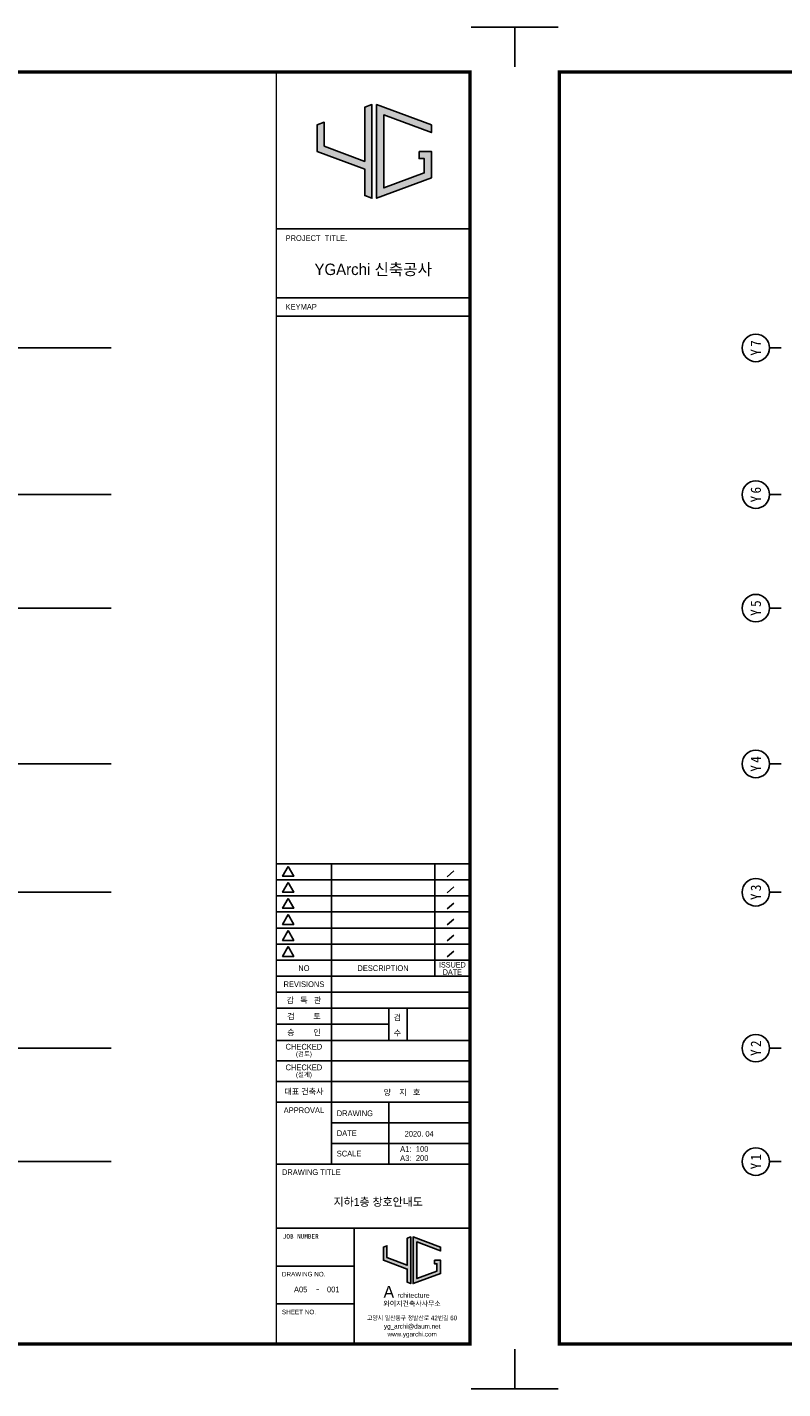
# Model space of a CAD drawing. Header units: millimetres. Extents: x 3445018 to 4174071, y -6064565 to -5122887.
# Tile 73 of 192: x 3732292 to 3765275, y -5560604 to -5501204. Entities that reach past the tile are written whole.
import ezdxf
from ezdxf.enums import TextEntityAlignment as Align

# ---------------------------------------------------------------- set-up
doc = ezdxf.new("R2010")
doc.units = ezdxf.units.MM
doc.header["$MEASUREMENT"] = 0
doc.linetypes.add('CEN', pattern=[66, 60, -2, 2, -2])
doc.layers.get('0').update_dxf_attribs({"linetype": 'CONTINUOUS'})
for name, color, linetype in [('0-TEX(타이틀)', 2, 'CONTINUOUS'), ('3', 3, 'CONTINUOUS'), ('A_GE_FORM', 7, 'CONTINUOUS'), ('A_GE_TEXT', 3, 'CONTINUOUS'), ('CEN', 13, 'CEN'), ('DI', 1, 'CONTINUOUS')]:
    doc.layers.add(name, color=color, linetype=linetype)
doc.styles.add('GHS', font='txt')
doc.styles.add('굴림', font='txt')
doc.styles.add('나눔고딕', font='txt')
doc.styles.add('돋움', font='txt')
doc.styles.add('돋움체', font='txt')
doc.styles.add('스타일1', font='HYWULM.TTF')

# ---------------------------------------------------------------- blocks, each defined once
blk = doc.blocks.new('werwwerw')
at = {"true_color": 0xf50000}
h = blk.add_hatch(color=1, dxfattribs=at)
h.dxf.hatch_style = 1
h.paths.add_polyline_path([(1770.34, 1804.71), (1770.34, 1809.72), (1768.84, 1809.16), (1768.84, 1803.61), (1778.84, 1799.9), (1778.84, 1794.35), (1780.34, 1793.79), (1780.34, 1813.42), (1778.84, 1812.87), (1778.84, 1801.5)])
h.paths.add_polyline_path([(1782.84, 1811.27), (1792.84, 1807.56), (1792.84, 1809.16), (1781.34, 1813.42), (1781.34, 1793.79), (1792.84, 1798.05), (1792.84, 1803.61), (1790.24, 1803.61), (1790.24, 1802.11), (1791.34, 1802.11), (1791.34, 1799.09), (1782.84, 1795.95)])
at = {"color": 1, "true_color": 0xf50000}
for points in [[(1770.34, 1809.72), (1768.84, 1809.16), (1768.84, 1803.61), (1778.84, 1799.9), (1778.84, 1794.35), (1780.34, 1793.79), (1780.34, 1813.42), (1778.84, 1812.87), (1778.84, 1801.5), (1770.34, 1804.71), (1770.34, 1809.72), (1768.84, 1809.16)], [(1790.24, 1803.61), (1792.84, 1803.61), (1792.84, 1798.05), (1781.34, 1793.79), (1781.34, 1813.42), (1792.84, 1809.16), (1792.84, 1807.56), (1782.84, 1811.27), (1782.84, 1795.95), (1791.34, 1799.09), (1791.34, 1802.11), (1790.24, 1802.11), (1790.24, 1802.11), (1790.24, 1803.61)]]:
    blk.add_lwpolyline(points, dxfattribs=at)
at = {"color": 1, "true_color": 0xf50000, "insert": (1768.9, 1792.85), "char_height": 5, "attachment_point": 1}
blk.add_mtext_dynamic_manual_height_columns('{\\fBroadway|b0|i0|c0|p82;A}', width=3.0726, gutter_width=12.5, heights=[0], dxfattribs=at)
at = {"insert": (1774.73, 1789.95), "char_height": 2.1, "attachment_point": 1}
blk.add_mtext_dynamic_manual_height_columns('{\\fBroadway|b0|i0|c0|p82;rchitecture}', width=17.5999, gutter_width=12.5, heights=[0], dxfattribs=at)
blk = doc.blocks.new('sheet _서영')
at = {"true_color": 0xf50000}
h = blk.add_hatch(color=1, dxfattribs=at)
h.dxf.hatch_style = 1
h.paths.add_polyline_path([(-361932.13, -1058516.3), (-361932.13, -1058505.89), (-361935.25, -1058507.04), (-361935.25, -1058518.6), (-361914.45, -1058526.3), (-361914.45, -1058537.86), (-361911.33, -1058539.01), (-361911.33, -1058498.18), (-361914.45, -1058499.34), (-361914.45, -1058522.97)])
h.paths.add_polyline_path([(-361906.13, -1058502.67), (-361885.33, -1058510.37), (-361885.33, -1058507.04), (-361909.25, -1058498.18), (-361909.25, -1058539.01), (-361885.33, -1058530.15), (-361885.33, -1058518.6), (-361890.73, -1058518.6), (-361890.73, -1058521.72), (-361888.45, -1058521.72), (-361888.45, -1058527.98), (-361906.13, -1058534.53)])
at = {"color": 1, "true_color": 0xf50000}
for points in [[(-361932.13, -1058505.89), (-361935.25, -1058507.04), (-361935.25, -1058518.6), (-361914.45, -1058526.3), (-361914.45, -1058537.86), (-361911.33, -1058539.01), (-361911.33, -1058498.18), (-361914.45, -1058499.34), (-361914.45, -1058522.97), (-361932.13, -1058516.3), (-361932.13, -1058505.89), (-361935.25, -1058507.04)], [(-361890.73, -1058518.6), (-361885.33, -1058518.6), (-361885.33, -1058530.15), (-361909.25, -1058539.01), (-361909.25, -1058498.18), (-361885.33, -1058507.04), (-361885.33, -1058510.37), (-361906.13, -1058502.67), (-361906.13, -1058534.53), (-361888.45, -1058527.98), (-361888.45, -1058521.72), (-361890.73, -1058521.72), (-361890.73, -1058521.72), (-361890.73, -1058518.6)]]:
    blk.add_lwpolyline(points, dxfattribs=at)
at = {"layer": 'A_GE_FORM'}
for p, q in [((-362689.99, -1058464.44), (-362689.99, -1058481.68)), ((-362689.99, -1058464.44), (-362689.99, -1058481.68)), ((-362689.99, -1058464.44), (-362670.99, -1058464.44)), ((-361848.99, -1058464.44), (-361867.99, -1058464.44)), ((-361848.99, -1058464.44), (-361848.99, -1058481.68)), ((-362689.99, -1059041.18), (-362689.99, -1059058.43)), ((-362689.99, -1059041.18), (-362689.99, -1059058.43)), ((-361848.99, -1059041.18), (-361848.99, -1059058.43)), ((-362689.99, -1059058.43), (-362670.99, -1059058.43)), ((-361848.99, -1059058.43), (-361867.99, -1059058.43))]:
    blk.add_line(p, q, dxfattribs=at)
at = {"layer": 'A_GE_FORM', "color": 161}
for p, q in [((-361952.99, -1058552.43), (-361868.99, -1058552.43)), ((-361952.99, -1058582.43), (-361868.99, -1058582.43)), ((-361952.99, -1058590.43), (-361868.99, -1058590.43)), ((-361952.99, -1058829.43), (-361868.89, -1058829.43)), ((-361928.99, -1058960.43), (-361928.99, -1058829.43)), ((-361883.91, -1058878.43), (-361883.91, -1058829.43)), ((-361875.5, -1058832.51), (-361878.46, -1058835.03)), ((-361952.99, -1058836.43), (-361868.89, -1058836.43)), ((-361875.5, -1058839.51), (-361878.46, -1058842.03)), ((-361952.99, -1058843.43), (-361868.89, -1058843.43)), ((-361875.5, -1058846.51), (-361878.46, -1058849.03)), ((-361952.99, -1058850.43), (-361868.89, -1058850.43)), ((-361952.99, -1058857.43), (-361868.89, -1058857.43)), ((-361875.5, -1058853.51), (-361878.46, -1058856.03)), ((-361875.5, -1058860.51), (-361878.46, -1058863.03)), ((-361952.99, -1058864.43), (-361868.89, -1058864.43)), ((-361875.5, -1058867.51), (-361878.46, -1058870.03)), ((-361952.99, -1058871.43), (-361868.89, -1058871.43)), ((-361952.99, -1058878.43), (-361868.49, -1058878.43)), ((-361952.99, -1058885.43), (-361868.49, -1058885.43)), ((-361952.99, -1058892.43), (-361868.49, -1058892.43)), ((-361903.99, -1058906.43), (-361903.99, -1058892.43)), ((-361895.99, -1058906.43), (-361895.99, -1058892.43)), ((-361952.99, -1058899.43), (-361903.99, -1058899.43)), ((-361952.99, -1058906.43), (-361868.49, -1058906.43)), ((-361952.99, -1058915.43), (-361868.49, -1058915.43)), ((-361952.99, -1058924.43), (-361868.49, -1058924.43)), ((-361952.99, -1058933.43), (-361868.49, -1058933.43)), ((-361903.99, -1058960.43), (-361903.99, -1058933.43)), ((-361928.99, -1058942.43), (-361868.49, -1058942.43)), ((-361928.99, -1058951.43), (-361868.49, -1058951.43)), ((-361952.99, -1058960.43), (-361868.49, -1058960.43)), ((-361952.99, -1058988.43), (-361868.49, -1058988.43)), ((-361918.99, -1059038.93), (-361918.99, -1058988.43)), ((-361952.99, -1059004.93), (-361918.99, -1059004.93)), ((-361952.99, -1059021.43), (-361918.99, -1059021.43))]:
    blk.add_line(p, q, dxfattribs=at)
at = {"layer": 'A_GE_FORM', "const_width": 1.5}
blk.add_lwpolyline([(-361868.49, -1059038.93), (-362670.49, -1059038.93), (-362670.49, -1058483.93), (-361868.49, -1058483.93)], close=True, dxfattribs=at)
at = {"layer": 'A_GE_FORM', "const_width": 0.6}
blk.add_lwpolyline([(-361952.99, -1059038.93), (-361952.99, -1058483.93)], dxfattribs=at)
at = {"layer": 'A_GE_FORM', "color": 7}
for points in [[(-361947.88, -1058830.55), (-361950.34, -1058834.82), (-361945.41, -1058834.82)], [(-361947.88, -1058837.55), (-361950.34, -1058841.82), (-361945.41, -1058841.82)], [(-361947.88, -1058844.55), (-361950.34, -1058848.82), (-361945.41, -1058848.82)], [(-361947.88, -1058851.55), (-361950.34, -1058855.82), (-361945.41, -1058855.82)], [(-361947.88, -1058858.55), (-361950.34, -1058862.82), (-361945.41, -1058862.82)], [(-361947.88, -1058865.55), (-361950.34, -1058869.82), (-361945.41, -1058869.82)]]:
    blk.add_lwpolyline(points, close=True, dxfattribs=at)
at = {"xscale": 1.04, "yscale": 1.04, "zscale": 1.04}
blk.add_blockref('werwwerw', (-363745.9, -1060878.12), dxfattribs=at)
at = {"insert": (-361906.28, -1059020.17), "char_height": 2.16, "attachment_point": 1, "line_spacing_factor": 0.9, "style": '스타일1'}
blk.add_mtext_dynamic_manual_height_columns('{\\f이사만루체 Medium|b0|i0|c129|p2;와이지건축사사무소}', width=30.417, gutter_width=10, heights=[0], dxfattribs=at)
at = {"layer": 'A_GE_TEXT'}
for s, height, style, p in [('PROJECT  TITLE.', 2.5, '돋움', (-361948.99, -1058556.43)), ('KEYMAP', 2.5, '돋움', (-361948.99, -1058586.43)), ('DRAWING', 2.5, '돋움', (-361926.65, -1058938.25)), ('DATE', 2.5, '돋움', (-361926.65, -1058946.92)), ('A1:', 2.5, '돋움', (-361898.99, -1058953.83)), ('SCALE', 2.5, '돋움', (-361926.65, -1058955.83)), ('A3:', 2.5, '돋움', (-361898.99, -1058957.83)), ('DRAWING TITLE', 2.5, '돋움', (-361950.58, -1058963.93)), ('JOB NUMBER', 2, '나눔고딕', (-361950.2, -1058991.93)), ('DRAWING NO.', 2, '돋움', (-361950.59, -1059008.43)), ('SHEET NO.', 2, '돋움', (-361950.59, -1059024.93))]:
    blk.add_text(s, height=height, dxfattribs=dict(at, style=style)).set_placement(p, align=Align.MIDDLE_LEFT)
for s, height, style, p in [('YGArchi 신축공사', 5, '굴림', (-361910.74, -1058570.06)), ('NO', 2.5, '돋움', (-361940.99, -1058874.93)), ('DESCRIPTION', 2.5, '돋움', (-361906.45, -1058874.93)), ('ISSUED', 2.4, '돋움', (-361876.2, -1058873.45)), ('DATE', 2.4, '돋움', (-361876.2, -1058876.65)), ('REVISIONS', 2.5, '돋움', (-361940.99, -1058881.93)), ('감   독   관', 2.5, '돋움', (-361940.99, -1058888.93)), ('검         토', 2.5, '돋움', (-361940.99, -1058895.93)), ('승         인', 2.5, '돋움', (-361940.99, -1058902.93)), ('CHECKED', 2.5, '돋움', (-361940.99, -1058909.21)), ('(검토)', 2, '돋움', (-361940.99, -1058912.39)), ('CHECKED', 2.5, '돋움', (-361940.99, -1058918.21)), ('(설계)', 2, '돋움', (-361940.99, -1058921.39)), ('대표 건축사', 2.5, '돋움', (-361940.99, -1058928.78)), ('APPROVAL', 2.5, '돋움', (-361940.99, -1058936.93)), ('-', 2.5, '나눔고딕', (-361934.99, -1059014.93))]:
    blk.add_text(s, height=height, dxfattribs=dict(at, style=style)).set_placement(p, align=Align.MIDDLE_CENTER)
at = {"layer": 'A_GE_TEXT', "style": '돋움'}
for s, p in [('검', (-361901.77, -1058897.75)), ('수', (-361901.77, -1058904.47))]:
    blk.add_text(s, height=2.5, dxfattribs=at).set_placement(p)
at = {"layer": 'A_GE_TEXT', "style": '돋움', "width": 0.9}
for s, p in [('고양시 일산동구 정발산로 42번길 60', (-361893.74, -1059027.54)), ('yg_archi@daum.net', (-361893.74, -1059031.18)), ('www.ygarchi.com', (-361893.74, -1059034.62))]:
    blk.add_text(s, height=2, dxfattribs=at).set_placement(p, align=Align.MIDDLE_CENTER)
blk = doc.blocks.new('CCS111')
blk.add_line((0, 8), (0, 3))
blk.add_circle((0, 14), 6)
at = {"color": 3, "style": 'GHS'}
for tag, p in [('X', (-2.45, 14.02)), ('1', (1.44, 14.02))]:
    blk.add_attdef(tag, text='', height=4.5, dxfattribs=at).set_placement(p, align=Align.MIDDLE_CENTER)

msp = doc.modelspace()

# ---------------------------------------------------------------- linework, layer by layer
at = {"layer": 'CEN'}
for p, q in [((3685098.874, -5515195.309), (3735957.54, -5515195.309)), ((3685098.874, -5521595.309), (3735957.54, -5521595.309)), ((3685098.874, -5526545.309), (3735957.54, -5526545.309)), ((3685098.874, -5533345.309), (3735957.54, -5533345.309)), ((3685098.874, -5538945.309), (3735957.54, -5538945.309)), ((3685098.874, -5545745.309), (3735957.54, -5545745.309)), ((3685098.874, -5550695.309), (3735957.54, -5550695.309))]:
    msp.add_line(p, q, dxfattribs=at)

# ---------------------------------------------------------------- block references
at = {"layer": '3', "xscale": 100, "yscale": 100, "zscale": 100}
for p in [(39938470.4, 100345239.336), (40022570.4, 100345239.336)]:
    msp.add_blockref('sheet _서영', p, dxfattribs=at)
at = {"layer": 'DI'}
ref = msp.add_blockref('CCS111', (3765498.874, -5515195.309), dxfattribs=dict(at, xscale=100, yscale=100, zscale=100, rotation=90))
ref.add_attrib('1', '7', dxfattribs={"layer": '0', "color": 3, "height": 450, "rotation": 90, "style": '돋움체'}).set_placement((3764098.079, -5515001.559), align=Align.MIDDLE_CENTER)
ref.add_attrib('X', 'Y', dxfattribs={"layer": '0', "color": 3, "height": 450, "rotation": 90, "style": '돋움체'}).set_placement((3764097.083, -5515390.514), align=Align.MIDDLE_CENTER)
ref = msp.add_blockref('CCS111', (3765498.874, -5521595.309), dxfattribs=dict(at, xscale=100, yscale=100, zscale=100, rotation=90))
ref.add_attrib('1', '6', dxfattribs={"layer": '0', "color": 3, "height": 450, "rotation": 90, "style": '돋움체'}).set_placement((3764098.079, -5521401.559), align=Align.MIDDLE_CENTER)
ref.add_attrib('X', 'Y', dxfattribs={"layer": '0', "color": 3, "height": 450, "rotation": 90, "style": '돋움체'}).set_placement((3764097.083, -5521790.514), align=Align.MIDDLE_CENTER)
ref = msp.add_blockref('CCS111', (3765498.874, -5526545.309), dxfattribs=dict(at, xscale=100, yscale=100, zscale=100, rotation=90))
ref.add_attrib('1', '5', dxfattribs={"layer": '0', "color": 3, "height": 450, "rotation": 90, "style": '돋움체'}).set_placement((3764098.079, -5526351.559), align=Align.MIDDLE_CENTER)
ref.add_attrib('X', 'Y', dxfattribs={"layer": '0', "color": 3, "height": 450, "rotation": 90, "style": '돋움체'}).set_placement((3764097.083, -5526740.514), align=Align.MIDDLE_CENTER)
ref = msp.add_blockref('CCS111', (3765498.874, -5533345.309), dxfattribs=dict(at, xscale=100, yscale=100, zscale=100, rotation=90))
ref.add_attrib('1', '4', dxfattribs={"layer": '0', "color": 3, "height": 450, "rotation": 90, "style": '돋움체'}).set_placement((3764098.079, -5533151.559), align=Align.MIDDLE_CENTER)
ref.add_attrib('X', 'Y', dxfattribs={"layer": '0', "color": 3, "height": 450, "rotation": 90, "style": '돋움체'}).set_placement((3764097.083, -5533540.514), align=Align.MIDDLE_CENTER)
ref = msp.add_blockref('CCS111', (3765498.874, -5538945.309), dxfattribs=dict(at, xscale=100, yscale=100, zscale=100, rotation=90))
ref.add_attrib('1', '3', dxfattribs={"layer": '0', "color": 3, "height": 450, "rotation": 90, "style": '돋움체'}).set_placement((3764098.079, -5538751.559), align=Align.MIDDLE_CENTER)
ref.add_attrib('X', 'Y', dxfattribs={"layer": '0', "color": 3, "height": 450, "rotation": 90, "style": '돋움체'}).set_placement((3764097.083, -5539140.514), align=Align.MIDDLE_CENTER)
ref = msp.add_blockref('CCS111', (3765498.874, -5545745.309), dxfattribs=dict(at, xscale=100, yscale=100, zscale=100, rotation=90))
ref.add_attrib('1', '2', dxfattribs={"layer": '0', "color": 3, "height": 450, "rotation": 90, "style": '돋움체'}).set_placement((3764098.079, -5545551.559), align=Align.MIDDLE_CENTER)
ref.add_attrib('X', 'Y', dxfattribs={"layer": '0', "color": 3, "height": 450, "rotation": 90, "style": '돋움체'}).set_placement((3764097.083, -5545940.514), align=Align.MIDDLE_CENTER)
ref = msp.add_blockref('CCS111', (3765498.874, -5550695.309), dxfattribs=dict(at, xscale=100, yscale=100, zscale=100, rotation=90))
ref.add_attrib('1', '1', dxfattribs={"layer": '0', "color": 3, "height": 450, "rotation": 90, "style": '돋움체'}).set_placement((3764098.079, -5550501.559), align=Align.MIDDLE_CENTER)
ref.add_attrib('X', 'Y', dxfattribs={"layer": '0', "color": 3, "height": 450, "rotation": 90, "style": '돋움체'}).set_placement((3764097.083, -5550890.514), align=Align.MIDDLE_CENTER)

# ---------------------------------------------------------------- texts
at = {"layer": '0-TEX(타이틀)', "style": '굴림'}
for s, height, p in [('양    지   호', 250, (3749450.838, -5547672.166)), ('2020. 04', 248.6667, (3750036.865, -5549479.331)), ('100', 248.6667, (3749802.865, -5550142.547)), ('200', 248.6667, (3749802.865, -5550536.744)), ('A05', 250, (3744520.684, -5556271.135)), ('001', 250, (3745924.204, -5556271.135))]:
    msp.add_text(s, height=height, dxfattribs=at).set_placement(p, align=Align.MIDDLE_RIGHT)
msp.add_text('지하1층 창호안내도', height=350, dxfattribs=at).set_placement((3747614.39, -5552451.652), align=Align.MIDDLE_CENTER)

doc.saveas('drawing.dxf')
